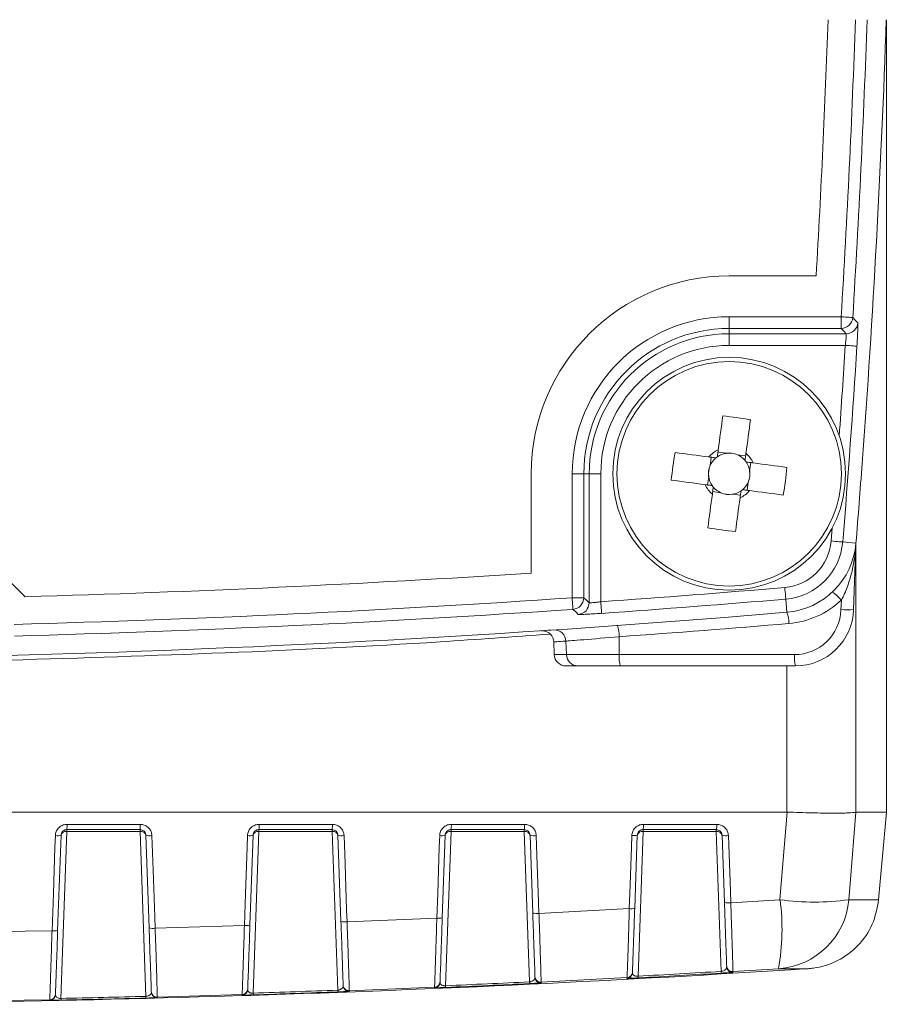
# Model space of a CAD drawing. Header units: millimetres. Extents: x 5 to 415, y 5 to 292.
# Tile 14 of 57: x 106 to 121, y 116 to 133. Entities that reach past the tile are written whole.
import ezdxf

# ---------------------------------------------------------------- set-up
doc = ezdxf.new("R2010")
doc.units = ezdxf.units.MM

msp = doc.modelspace()

# ---------------------------------------------------------------- linework, layer by layer
at = {"color": 7, "linetype": 'Continuous', "lineweight": 15}
for p, q in [((120.723, 119.667), (120.723, 133.279)), ((118.023, 128.879), (119.518, 128.879)), ((119.947, 128.176), (118.023, 128.176)), ((118.023, 127.976), (118.023, 128.176)), ((119.947, 127.976), (119.947, 128.176)), ((118.023, 127.976), (119.947, 127.976)), ((118.023, 127.884), (118.023, 127.976)), ((120.033, 127.884), (118.023, 127.884)), ((118.023, 127.685), (118.023, 127.884)), ((118.023, 127.685), (120.018, 127.685)), ((117.972, 125.831), (117.83, 125.85)), ((117.715, 125.763), (117.696, 125.621)), ((118.306, 125.787), (118.164, 125.806)), ((118.374, 125.53), (118.393, 125.672)), ((114.623, 123.773), (114.623, 125.479)), ((115.326, 125.479), (115.326, 123.349)), ((115.526, 125.479), (115.326, 125.479)), ((115.526, 123.349), (115.526, 125.479)), ((115.618, 125.479), (115.526, 125.479)), ((115.618, 125.479), (115.618, 123.264)), ((115.817, 125.479), (115.618, 125.479)), ((115.817, 123.281), (115.817, 125.479)), ((117.671, 125.429), (117.652, 125.287)), ((118.33, 125.196), (118.349, 125.338)), ((117.739, 125.172), (117.881, 125.153)), ((118.073, 125.128), (118.215, 125.109)), ((119.974, 124.308), (120.201, 124.29)), ((120.161, 123.144), (120.201, 124.285)), ((105.438, 123.855), (105.926, 123.368)), ((115.526, 123.349), (115.326, 123.349)), ((118.996, 123.327), (119.015, 123.1)), ((119.95, 123.309), (119.944, 123.144)), ((116.134, 122.68), (116.135, 122.372)), ((115.008, 122.59), (115.016, 122.372)), ((115.219, 122.604), (115.227, 122.372)), ((116.135, 122.372), (115.227, 122.372)), ((119.144, 122.372), (116.135, 122.372)), ((115.216, 122.179), (115.425, 122.179)), ((115.425, 122.179), (116.153, 122.179)), ((116.153, 122.179), (119.162, 122.179)), ((80.031, 119.667), (119.015, 119.667)), ((119.015, 119.667), (119.019, 119.667)), ((120.201, 119.667), (120.201, 119.667)), ((120.723, 119.667), (120.201, 119.667)), ((120.591, 118.162), (120.723, 119.667)), ((107.905, 119.457), (106.647, 119.457)), ((111.207, 119.457), (109.948, 119.457)), ((114.508, 119.457), (113.249, 119.457)), ((117.81, 119.457), (116.551, 119.457)), ((106.486, 117.633), (106.544, 119.269)), ((106.543, 116.467), (106.644, 119.337)), ((106.644, 119.366), (107.902, 119.366)), ((106.644, 119.366), (106.644, 119.337)), ((106.644, 119.337), (107.902, 119.337)), ((107.902, 119.337), (107.902, 119.366)), ((107.902, 119.337), (108.001, 116.502)), ((108.002, 119.269), (108.057, 117.677)), ((109.79, 117.724), (109.844, 119.269)), ((109.847, 116.557), (109.944, 119.337)), ((109.944, 119.366), (111.202, 119.366)), ((109.944, 119.366), (109.944, 119.337)), ((109.944, 119.337), (111.202, 119.337)), ((111.202, 119.337), (111.202, 119.366)), ((111.202, 119.337), (111.297, 116.609)), ((111.302, 119.269), (111.353, 117.788)), ((113.094, 117.852), (113.144, 119.269)), ((113.151, 116.685), (113.244, 119.337)), ((113.244, 119.366), (114.502, 119.366)), ((113.244, 119.366), (113.244, 119.337)), ((113.244, 119.337), (114.502, 119.337)), ((114.502, 119.337), (114.502, 119.366)), ((114.502, 119.337), (114.592, 116.752)), ((114.602, 119.269), (114.648, 117.934)), ((116.4, 118.015), (116.444, 119.269)), ((116.457, 116.849), (116.544, 119.337)), ((116.544, 119.366), (117.802, 119.366)), ((116.544, 119.366), (116.544, 119.337)), ((116.544, 119.337), (117.802, 119.337)), ((117.802, 119.366), (117.802, 119.337)), ((117.802, 119.337), (117.886, 116.931)), ((117.902, 119.269), (117.942, 118.115)), ((118.896, 118.162), (118.05, 118.11)), ((116.307, 118.009), (114.755, 117.928)), ((109.694, 117.719), (108.161, 117.672)), ((113, 117.846), (111.458, 117.782)), ((106.389, 117.628), (99.523, 117.553)), ((118.086, 116.929), (118.871, 116.978)), ((114.791, 116.746), (116.267, 116.824)), ((111.495, 116.599), (112.96, 116.66)), ((99.523, 116.366), (106.35, 116.441)), ((108.198, 116.487), (109.655, 116.532))]:
    msp.add_line(p, q, dxfattribs=at)
at = {"color": 8, "linetype": 'Continuous', "lineweight": 15}
for p, q in [((119.793, 124.548), (119.775, 124.325)), ((120.201, 119.667), (120.201, 124.274)), ((115.227, 122.372), (115.016, 122.372)), ((119.015, 122.179), (119.015, 119.667))]:
    msp.add_line(p, q, dxfattribs=at)
at = {"color": 7, "linetype": 'Continuous', "lineweight": 15, "flags": 128}
for points in [[(119.947, 128.176), (119.985, 128.174), (120.022, 128.172), (120.056, 128.17), (120.086, 128.168), (120.111, 128.166), (120.13, 128.165), (120.141, 128.164), (120.146, 128.164)], [(120.233, 128.072), (120.223, 128.083), (120.183, 128.124), (120.146, 128.164)], [(119.947, 127.976), (119.99, 127.93), (120.033, 127.884)], [(120.218, 127.672), (120.213, 127.672), (120.201, 127.673), (120.182, 127.674), (120.157, 127.676), (120.127, 127.678), (120.093, 127.68), (120.056, 127.682), (120.018, 127.685)], [(117.913, 126.473), (117.904, 126.402), (117.894, 126.33), (117.885, 126.258), (117.875, 126.185), (117.865, 126.112), (117.855, 126.039), (117.845, 125.965), (117.836, 125.891)], [(118.311, 125.828), (118.321, 125.902), (118.331, 125.975), (118.341, 126.049), (118.351, 126.122), (118.36, 126.194), (118.37, 126.266), (118.38, 126.338), (118.389, 126.409)], [(117.674, 125.768), (117.6, 125.778), (117.527, 125.788), (117.453, 125.798), (117.38, 125.807), (117.308, 125.817), (117.236, 125.827), (117.164, 125.836), (117.093, 125.846)], [(119.016, 125.589), (118.945, 125.598), (118.873, 125.608), (118.801, 125.617), (118.728, 125.627), (118.655, 125.637), (118.582, 125.647), (118.509, 125.657), (118.435, 125.666)], [(117.029, 125.37), (117.1, 125.361), (117.172, 125.351), (117.244, 125.341), (117.317, 125.332), (117.39, 125.322), (117.463, 125.312), (117.537, 125.302), (117.611, 125.292)], [(118.371, 125.191), (118.445, 125.181), (118.518, 125.171), (118.592, 125.161), (118.665, 125.151), (118.737, 125.142), (118.809, 125.132), (118.881, 125.122), (118.952, 125.113)], [(117.734, 125.131), (117.724, 125.057), (117.714, 124.984), (117.704, 124.91), (117.695, 124.837), (117.685, 124.765), (117.675, 124.693), (117.666, 124.621), (117.656, 124.55)], [(118.132, 124.486), (118.141, 124.557), (118.151, 124.629), (118.161, 124.701), (118.17, 124.774), (118.18, 124.847), (118.19, 124.92), (118.2, 124.993), (118.21, 125.067)], [(119.974, 124.308), (119.969, 124.309), (119.957, 124.31), (119.939, 124.311), (119.914, 124.313), (119.884, 124.316), (119.85, 124.318), (119.813, 124.321), (119.775, 124.325)], [(118.996, 123.327), (118.995, 123.332), (118.994, 123.343), (118.993, 123.362), (118.99, 123.387), (118.988, 123.417), (118.985, 123.451), (118.982, 123.488), (118.979, 123.526)], [(115.339, 123.15), (115.339, 123.155), (115.338, 123.167), (115.337, 123.185), (115.335, 123.21), (115.333, 123.24), (115.331, 123.274), (115.328, 123.311), (115.326, 123.349)], [(115.618, 123.264), (115.572, 123.306), (115.526, 123.349)], [(115.339, 123.15), (115.35, 123.14), (115.392, 123.101), (115.431, 123.064)], [(115.832, 123.082), (115.831, 123.087), (115.83, 123.098), (115.829, 123.117), (115.827, 123.142), (115.825, 123.172), (115.823, 123.206), (115.82, 123.243), (115.817, 123.281)], [(119.019, 119.667), (118.919, 118.439), (118.896, 118.162)], [(120.079, 118.162), (120.101, 118.439), (120.201, 119.667)], [(106.447, 119.264), (106.44, 119.065), (106.412, 118.268), (106.389, 117.628)], [(108.161, 117.672), (108.154, 117.871), (108.126, 118.668), (108.105, 119.264)], [(109.748, 119.264), (109.741, 119.065), (109.713, 118.268), (109.694, 117.719)], [(111.458, 117.782), (111.451, 117.982), (111.424, 118.778), (111.407, 119.264)], [(113.05, 119.264), (113.043, 119.065), (113.015, 118.268), (113, 117.846)], [(114.755, 117.928), (114.748, 118.127), (114.72, 118.924), (114.708, 119.264)], [(116.351, 119.264), (116.344, 119.065), (116.316, 118.268), (116.307, 118.009)], [(118.05, 118.11), (118.043, 118.309), (118.015, 119.105), (118.009, 119.264)]]:
    msp.add_lwpolyline(points, dxfattribs=at)
at = {"color": 8, "linetype": 'Continuous', "lineweight": 15, "flags": 128}
msp.add_lwpolyline([(108.198, 116.479), (108.179, 116.48), (108.164, 116.484)], dxfattribs=at)
at = {"color": 7, "linetype": 'Continuous', "lineweight": 15}
for radius in [2, 1.928]:
    msp.add_circle((118.023, 125.479), radius, dxfattribs=at)
for centre, radius, start, end in [((-74.658, 140.102), 194.5, 356.69214, 357.98971), ((-74.658, 140.102), 194.97, 356.49315, 357.99456), ((-74.658, 140.102), 195.17, 356.49315, 357.99662), ((-74.658, 140.102), 195.5, 355.76275, 358), ((118.023, 125.479), 3.4, 90, 180), ((118.023, 125.479), 2.697, 90, 180), ((119.946, 128.176), 0.2, 270.0424, 356.4504), ((120.033, 128.085), 0.2, 270.0423, 356.4257), ((118.023, 125.479), 2.497, 90, 180), ((118.023, 125.479), 2.405, 90, 180), ((118.023, 125.479), 2.205, 90, 180), ((-74.658, 140.102), 195.272, 355.36077, 356.35026), ((117.213, 119.429), 7.078, 80.4392, 84.3254), ((124.072, 124.67), 7.078, 170.4391, 174.3256), ((118.023, 125.479), 0.453, 114.4102, 140.3545), ((118.023, 125.479), 0.355, 129.92, 156.5502), ((118.023, 125.479), 0.355, 124.8447, 129.92), ((118.023, 125.479), 0.355, 98.2145, 124.8447), ((118.023, 125.479), 0.356, 66.5502, 98.2145), ((118.023, 125.479), 0.356, 39.92, 66.5502), ((118.023, 125.479), 0.355, 34.8447, 39.92), ((118.023, 125.479), 0.453, 24.4102, 50.3545), ((118.023, 125.479), 0.356, 8.2145, 34.8447), ((118.023, 125.479), 0.355, 156.5502, 188.2145), ((118.023, 125.479), 0.356, 336.5502, 8.2145), ((111.972, 126.289), 7.079, 350.4394, 354.3252), ((-74.658, 140.102), 195.5, 355.36077, 355.76275), ((118.023, 125.479), 0.355, 188.2145, 214.8447), ((118.023, 125.479), 0.356, 309.92, 336.5502), ((118.023, 125.479), 0.453, 204.4102, 230.3545), ((118.023, 125.479), 0.355, 214.8447, 219.92), ((118.023, 125.479), 0.355, 219.92, 246.5502), ((118.023, 125.479), 0.356, 278.2145, 304.8447), ((118.023, 125.479), 0.453, 294.4102, 320.3545), ((118.023, 125.479), 0.356, 304.8447, 309.92), ((118.023, 125.479), 0.356, 246.5502, 278.2145), ((118.832, 131.53), 7.078, 260.4393, 264.3254), ((118.905, 124.395), 0.872, 274.8195, 355.3608), ((118.905, 124.395), 1.072, 274.8195, 355.3608), ((118.905, 124.395), 1.3, 274.8195, 355.3608), ((120.333, 124.279), 0.133, 175.383, 179.2567), ((99.523, 354.279), 231, 271.58838, 273.74798), ((99.523, 354.279), 231.572, 274.03502, 274.81953), ((99.523, 354.279), 231.47, 271.53827, 273.91477), ((115.325, 123.35), 0.2, 273.9578, 359.9571), ((99.523, 354.279), 231.772, 274.03502, 274.81953), ((118.923, 124.402), 1.5, 274.8195, 313.1963), ((119.468, 122.929), 0.613, 38.2842, 57.7688), ((99.523, 354.279), 231.67, 271.53827, 273.91477), ((115.417, 123.264), 0.2, 273.9785, 359.9571), ((119.144, 123.172), 0.8, 270, 358), ((119.162, 123.179), 1, 270, 358), ((120.053, 124.613), 1.472, 265.7673, 274.2327), ((99.523, 354.279), 232, 271.50317, 274.55369), ((99.523, 354.279), 232, 274.55369, 274.81953), ((118.497, 122.908), 0.552, 359.9047, 20.2769), ((115.02, 122.598), 0.199, 1.7509, 93.5094), ((115.581, 122.688), 0.553, 359.2024, 19.5082), ((99.54, 354.286), 232.2, 274.09816, 274.81953), ((114.808, 122.583), 0.2, 2.0161, 86.7013), ((115.216, 122.379), 0.2, 182, 270), ((115.426, 122.378), 0.199, 181.6835, 269.7092), ((116.695, 122.326), 0.562, 175.2306, 195.0841), ((119.705, 122.326), 0.562, 175.23, 195.0835), ((105.925, 119.436), 0.722, 354.4555, 1.706), ((107.291, 119.436), 0.615, 353.479, 2.0035), ((109.453, 119.436), 0.496, 351.9012, 2.4834), ((110.764, 119.436), 0.443, 350.9335, 2.7749), ((112.871, 119.436), 0.379, 349.367, 3.244), ((114.161, 119.436), 0.348, 348.4072, 3.5287), ((116.244, 119.436), 0.307, 346.8509, 3.9888), ((117.523, 119.436), 0.287, 345.9072, 4.2591), ((106.48, 119.547), 0.285, 263.2787, 282.8908), ((106.63, 119.249), 0.0884, 81.0054, 166.8449), ((107.915, 119.249), 0.0884, 13.1545, 98.9952), ((108.068, 119.565), 0.303, 257.2598, 276.9665), ((109.781, 119.543), 0.281, 263.3253, 282.9357), ((109.93, 119.249), 0.0884, 81.0056, 166.8446), ((111.215, 119.249), 0.0884, 13.1545, 98.9947), ((111.369, 119.569), 0.307, 257.2796, 277.0244), ((113.081, 119.539), 0.277, 263.3724, 282.9826), ((113.23, 119.249), 0.0884, 81.0056, 166.8446), ((114.515, 119.249), 0.0884, 13.1545, 98.9947), ((114.67, 119.572), 0.31, 257.2979, 277.0819), ((116.382, 119.535), 0.272, 263.4147, 283.0374), ((116.53, 119.249), 0.0884, 81.0064, 166.8444), ((117.815, 119.249), 0.0884, 13.155, 98.9943), ((117.97, 119.575), 0.314, 257.3109, 277.1426), ((118.011, 118.421), 0.314, 257.3129, 277.1417), ((115.135, 117.65), 3.796, 349.8064, 7.7559), ((118.786, 118.273), 1.298, 273.7632, 355.0953), ((119.487, 122.499), 4.377, 262.2356, 277.7644), ((114.716, 118.236), 0.31, 257.3002, 277.0808), ((116.338, 118.28), 0.273, 263.4185, 283.0326), ((109.727, 117.998), 0.281, 263.3258, 282.9338), ((111.421, 118.087), 0.307, 257.2828, 277.0225), ((113.032, 118.121), 0.277, 263.3704, 282.9834), ((106.423, 117.911), 0.285, 263.2802, 282.8891), ((108.124, 117.973), 0.303, 257.263, 276.9647), ((100.218, 416.366), 300, 270, 273.66188), ((116.262, 116.924), 0.1, 273.1665, 357.9982), ((116.261, 116.91), 0.1, 273.1162, 358.001), ((117.964, 116.932), 0.0781, 180.6302, 202.577), ((118.08, 117.029), 0.1, 182.0007, 273.5119), ((118.08, 117.015), 0.1, 181.9979, 243.2082), ((112.956, 116.76), 0.1, 272.5367, 357.9993), ((112.956, 116.748), 0.1, 272.4842, 357.9999), ((114.685, 116.753), 0.0935, 180.3935, 198.5881), ((114.786, 116.846), 0.1, 182.0004, 272.8861), ((114.787, 116.833), 0.1, 182.0012, 238.4593), ((116.541, 116.85), 0.084, 180.5178, 200.8555), ((106.348, 116.54), 0.1, 271.2776, 358.0002), ((108.195, 116.587), 0.1, 182.0007, 271.629), ((108.196, 116.579), 0.1, 182.0017, 251.2827), ((109.651, 116.622), 0.1, 271.8505, 357.9998), ((109.651, 116.632), 0.1, 271.9092, 357.9985), ((109.982, 116.558), 0.135, 180.1643, 192.6747), ((111.415, 116.609), 0.119, 180.2218, 194.5009), ((111.491, 116.699), 0.1, 181.9994, 272.2593), ((111.492, 116.688), 0.1, 182, 245.3731), ((113.254, 116.685), 0.103, 180.3064, 196.8137), ((106.348, 116.534), 0.1, 271.2179, 358.0003), ((106.744, 116.467), 0.201, 180.0759, 188.4687), ((108.166, 116.503), 0.165, 180.1117, 190.3291)]:
    msp.add_arc(centre, radius, start, end, dxfattribs=at)
at = {"color": 8, "linetype": 'Continuous', "lineweight": 15}
for centre, radius, start, end in [((-74.658, 140.102), 195.072, 355.89335, 356.35026), ((118.08, 117.015), 0.1, 243.2102, 273.4635), ((114.787, 116.833), 0.1, 238.4736, 272.8219), ((111.492, 116.688), 0.1, 245.3687, 272.2067)]:
    msp.add_arc(centre, radius, start, end, dxfattribs=at)
at = {"color": 7, "linetype": 'Continuous', "lineweight": 15}
for centre, major_axis, start_param, end_param in [((118.028, 125.523), (0.042, 0.311), 5.965618, 6.600753), ((117.979, 125.485), (0.311, -0.042), 2.824025, 3.45916), ((118.066, 125.474), (0.311, -0.042), 5.965618, 6.600753), ((118.017, 125.436), (0.042, 0.311), 2.824025, 3.45916)]:
    msp.add_ellipse(centre, major_axis=major_axis, ratio=0.990116, start_param=start_param, end_param=end_param, dxfattribs=at)
for points, knots in [([(120.233, 128.072), (120.233, 128.07), (120.235, 128.064), (120.235, 128.017), (120.232, 127.927), (120.226, 127.807), (120.22, 127.717), (120.218, 127.672)], [0, 0, 0, 0, 0.126555, 0.344326, 0.562578, 0.781273, 1, 1, 1, 1]), ([(120.018, 127.685), (120.021, 127.707), (120.026, 127.752), (120.032, 127.812), (120.035, 127.857), (120.035, 127.88), (120.034, 127.883), (120.033, 127.884)], [0, 0, 0, 0, 0.219308, 0.438112, 0.656117, 0.873559, 1, 1, 1, 1]), ([(117.836, 125.891), (117.835, 125.887), (117.831, 125.86), (117.826, 125.821), (117.821, 125.784), (117.819, 125.771)], [0, 0, 0, 0, 0.1174505, 0.7094635, 1, 1, 1, 1]), ([(117.794, 125.752), (117.782, 125.754), (117.745, 125.759), (117.706, 125.764), (117.679, 125.768), (117.674, 125.768)], [0, 0, 0, 0, 0.290536, 0.882549, 1, 1, 1, 1]), ([(118.295, 125.708), (118.297, 125.72), (118.302, 125.757), (118.307, 125.796), (118.311, 125.823), (118.311, 125.828)], [0, 0, 0, 0, 0.290536, 0.882549, 1, 1, 1, 1]), ([(118.435, 125.666), (118.43, 125.667), (118.403, 125.671), (118.364, 125.676), (118.327, 125.681), (118.314, 125.683)], [0, 0, 0, 0, 0.117451, 0.709464, 1, 1, 1, 1]), ([(117.611, 125.292), (117.615, 125.292), (117.642, 125.288), (117.681, 125.283), (117.718, 125.278), (117.731, 125.276)], [0, 0, 0, 0, 0.11745, 0.709464, 1, 1, 1, 1]), ([(117.75, 125.251), (117.748, 125.239), (117.743, 125.201), (117.738, 125.162), (117.734, 125.135), (117.734, 125.131)], [0, 0, 0, 0, 0.290536, 0.882549, 1, 1, 1, 1]), ([(118.21, 125.067), (118.21, 125.072), (118.214, 125.099), (118.219, 125.138), (118.224, 125.175), (118.226, 125.188)], [0, 0, 0, 0, 0.117451, 0.709464, 1, 1, 1, 1]), ([(118.251, 125.207), (118.263, 125.205), (118.301, 125.2), (118.34, 125.195), (118.367, 125.191), (118.371, 125.191)], [0, 0, 0, 0, 0.290536, 0.88255, 1, 1, 1, 1]), ([(119.95, 123.309), (119.99, 123.384), (120.025, 123.463), (120.084, 123.623), (120.108, 123.704), (120.148, 123.868), (120.164, 123.951), (120.182, 124.075), (120.187, 124.117), (120.193, 124.179), (120.195, 124.2), (120.197, 124.231), (120.198, 124.241), (120.2, 124.261), (120.2, 124.272), (120.201, 124.281)], [0, 0, 0, 0, 0.25, 0.25, 0.5, 0.5, 0.75, 0.75, 0.875, 0.875, 0.9375, 0.9375, 0.96875, 0.96875, 1, 1, 1, 1]), ([(120.201, 124.281), (120.201, 124.282), (120.201, 124.283), (120.201, 124.284), (120.201, 124.285), (120.201, 124.285), (120.201, 124.285), (120.201, 124.285), (120.201, 124.285), (120.201, 124.285)], [0, 0, 0, 0, 0.000004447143, 0.000004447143, 0.000004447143, 0.000006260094, 0.000006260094, 0.000006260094, 0.000007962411, 0.000007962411, 0.000007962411, 0.000007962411]), ([(115.817, 123.281), (115.804, 123.279), (115.769, 123.275), (115.714, 123.268), (115.662, 123.263), (115.626, 123.261), (115.62, 123.263), (115.618, 123.264)], [0, 0, 0, 0, 0.129796, 0.348236, 0.565737, 0.782869, 1, 1, 1, 1]), ([(115.832, 123.082), (115.805, 123.08), (115.734, 123.075), (115.623, 123.069), (115.52, 123.064), (115.448, 123.062), (115.437, 123.063), (115.431, 123.064)], [0, 0, 0, 0, 0.129287, 0.347307, 0.564925, 0.782484, 1, 1, 1, 1]), ([(105.665, 122.278), (108.132, 122.355), (111.23, 122.452), (114.313, 122.68), (114.942, 122.726)], [0, 0, 0, 0, 0.796053, 1, 1, 1, 1]), ([(115.219, 122.604), (115.252, 122.607), (115.361, 122.616), (115.693, 122.643), (115.907, 122.661), (116.134, 122.68)], [0, 0, 0, 0, 0.5, 0.5, 1, 1, 1, 1]), ([(119.019, 119.667), (119.163, 119.663), (119.451, 119.653), (119.819, 119.649), (120.085, 119.652), (120.182, 119.661), (120.199, 119.667), (120.201, 119.667)], [0, 0, 0, 0, 0.240848, 0.481705, 0.722379, 0.963026, 1, 1, 1, 1]), ([(106.447, 119.264), (106.448, 119.277), (106.451, 119.312), (106.474, 119.366), (106.52, 119.416), (106.579, 119.451), (106.624, 119.455), (106.647, 119.457)], [0, 0, 0, 0, 0.125692, 0.344664, 0.563093, 0.781539, 1, 1, 1, 1]), ([(107.905, 119.457), (107.917, 119.457), (107.952, 119.455), (108.007, 119.434), (108.059, 119.39), (108.096, 119.332), (108.102, 119.287), (108.105, 119.264)], [0, 0, 0, 0, 0.117587, 0.33782, 0.558592, 0.779304, 1, 1, 1, 1]), ([(109.748, 119.264), (109.749, 119.277), (109.753, 119.312), (109.776, 119.366), (109.821, 119.416), (109.881, 119.451), (109.926, 119.455), (109.948, 119.457)], [0, 0, 0, 0, 0.1260919, 0.3447314, 0.5630042, 0.7814971, 1, 1, 1, 1]), ([(111.207, 119.457), (111.219, 119.457), (111.253, 119.455), (111.308, 119.434), (111.361, 119.391), (111.398, 119.332), (111.404, 119.287), (111.407, 119.264)], [0, 0, 0, 0, 0.1171588, 0.3377347, 0.5586737, 0.7793423, 1, 1, 1, 1]), ([(113.05, 119.264), (113.051, 119.277), (113.054, 119.312), (113.077, 119.366), (113.123, 119.416), (113.182, 119.451), (113.227, 119.455), (113.249, 119.457)], [0, 0, 0, 0, 0.126349, 0.344654, 0.562808, 0.781406, 1, 1, 1, 1]), ([(114.508, 119.457), (114.52, 119.457), (114.555, 119.455), (114.609, 119.434), (114.662, 119.391), (114.699, 119.332), (114.705, 119.287), (114.708, 119.264)], [0, 0, 0, 0, 0.116859, 0.33779, 0.558861, 0.779431, 1, 1, 1, 1]), ([(116.351, 119.264), (116.352, 119.277), (116.355, 119.312), (116.379, 119.366), (116.424, 119.416), (116.484, 119.451), (116.528, 119.455), (116.551, 119.457)], [0, 0, 0, 0, 0.126465, 0.344427, 0.562498, 0.781256, 1, 1, 1, 1]), ([(117.81, 119.457), (117.821, 119.457), (117.856, 119.455), (117.911, 119.434), (117.964, 119.391), (118, 119.332), (118.006, 119.287), (118.009, 119.264)], [0, 0, 0, 0, 0.116684, 0.337982, 0.559159, 0.779575, 1, 1, 1, 1]), ([(106.644, 119.366), (106.632, 119.365), (106.61, 119.363), (106.58, 119.345), (106.557, 119.32), (106.546, 119.293), (106.544, 119.276), (106.544, 119.269)], [0, 0, 0, 0, 0.2177, 0.435407, 0.6537, 0.873466, 1, 1, 1, 1]), ([(108.002, 119.269), (108, 119.281), (107.997, 119.303), (107.979, 119.333), (107.952, 119.354), (107.925, 119.365), (107.908, 119.366), (107.902, 119.366)], [0, 0, 0, 0, 0.22142, 0.442885, 0.663808, 0.883225, 1, 1, 1, 1]), ([(109.944, 119.366), (109.932, 119.365), (109.91, 119.363), (109.88, 119.345), (109.857, 119.32), (109.846, 119.293), (109.844, 119.276), (109.844, 119.269)], [0, 0, 0, 0, 0.218037, 0.435798, 0.653782, 0.87307, 1, 1, 1, 1]), ([(111.302, 119.269), (111.3, 119.281), (111.297, 119.303), (111.279, 119.333), (111.252, 119.354), (111.225, 119.365), (111.208, 119.366), (111.202, 119.366)], [0, 0, 0, 0, 0.221092, 0.442504, 0.663753, 0.883657, 1, 1, 1, 1]), ([(113.244, 119.366), (113.232, 119.365), (113.21, 119.363), (113.18, 119.346), (113.157, 119.32), (113.146, 119.293), (113.144, 119.276), (113.144, 119.269)], [0, 0, 0, 0, 0.218486, 0.436399, 0.654093, 0.872849, 1, 1, 1, 1]), ([(114.602, 119.269), (114.6, 119.281), (114.597, 119.303), (114.579, 119.333), (114.552, 119.354), (114.525, 119.365), (114.508, 119.366), (114.502, 119.366)], [0, 0, 0, 0, 0.220651, 0.44192, 0.663471, 0.883922, 1, 1, 1, 1]), ([(116.544, 119.366), (116.532, 119.365), (116.51, 119.363), (116.48, 119.346), (116.457, 119.32), (116.446, 119.293), (116.444, 119.276), (116.444, 119.269)], [0, 0, 0, 0, 0.219053, 0.437205, 0.654636, 0.87281, 1, 1, 1, 1]), ([(117.902, 119.269), (117.9, 119.281), (117.897, 119.303), (117.879, 119.333), (117.852, 119.354), (117.825, 119.365), (117.808, 119.366), (117.802, 119.366)], [0, 0, 0, 0, 0.220098, 0.441136, 0.662976, 0.884028, 1, 1, 1, 1]), ([(117.942, 118.115), (117.944, 118.066), (117.95, 117.884), (117.96, 117.583), (117.971, 117.276), (117.978, 117.067), (117.979, 117.04), (117.98, 117.026)], [0, 0, 0, 0, 0.084272, 0.312485, 0.541329, 0.770674, 1, 1, 1, 1]), ([(118.086, 116.929), (118.086, 116.944), (118.087, 116.975), (118.081, 117.201), (118.07, 117.533), (118.059, 117.859), (118.052, 118.057), (118.05, 118.11)], [0, 0, 0, 0, 0.229277, 0.45861, 0.687471, 0.915717, 1, 1, 1, 1]), ([(119.378, 116.978), (119.409, 116.981), (119.584, 116.996), (119.898, 117.096), (120.252, 117.361), (120.51, 117.73), (120.564, 118.018), (120.591, 118.162)], [0, 0, 0, 0, 0.049958, 0.287614, 0.525127, 0.762562, 1, 1, 1, 1]), ([(120.591, 118.162), (120.529, 118.162), (120.409, 118.162), (120.187, 118.162), (120.079, 118.162)], [0, 0, 0, 0, 0.509421, 1, 1, 1, 1]), ([(114.648, 117.934), (114.65, 117.884), (114.656, 117.701), (114.667, 117.399), (114.678, 117.093), (114.685, 116.884), (114.686, 116.856), (114.686, 116.843)], [0, 0, 0, 0, 0.085555, 0.313695, 0.542265, 0.771139, 1, 1, 1, 1]), ([(114.791, 116.746), (114.791, 116.761), (114.792, 116.791), (114.785, 117.017), (114.775, 117.349), (114.764, 117.676), (114.757, 117.874), (114.755, 117.928)], [0, 0, 0, 0, 0.2288296, 0.4576921, 0.6862725, 0.9144354, 1, 1, 1, 1]), ([(116.307, 118.009), (116.303, 117.865), (116.295, 117.577), (116.283, 117.209), (116.274, 116.945), (116.269, 116.835), (116.268, 116.826), (116.267, 116.824)], [0, 0, 0, 0, 0.228209, 0.456514, 0.683989, 0.910962, 1, 1, 1, 1]), ([(116.362, 116.92), (116.362, 116.922), (116.362, 116.931), (116.365, 117.032), (116.374, 117.275), (116.386, 117.615), (116.395, 117.882), (116.4, 118.015)], [0, 0, 0, 0, 0.089049, 0.316012, 0.543451, 0.771744, 1, 1, 1, 1]), ([(109.694, 117.719), (109.69, 117.575), (109.681, 117.286), (109.669, 116.917), (109.66, 116.653), (109.656, 116.543), (109.655, 116.535), (109.655, 116.532)], [0, 0, 0, 0, 0.227948, 0.45595, 0.683493, 0.910663, 1, 1, 1, 1]), ([(109.751, 116.629), (109.751, 116.631), (109.752, 116.639), (109.755, 116.74), (109.764, 116.984), (109.776, 117.324), (109.785, 117.591), (109.79, 117.724)], [0, 0, 0, 0, 0.089338, 0.316494, 0.544019, 0.772019, 1, 1, 1, 1]), ([(111.353, 117.788), (111.355, 117.737), (111.362, 117.553), (111.372, 117.25), (111.383, 116.945), (111.39, 116.736), (111.391, 116.709), (111.391, 116.695)], [0, 0, 0, 0, 0.0868167, 0.3148465, 0.5431347, 0.7715702, 1, 1, 1, 1]), ([(111.495, 116.599), (111.495, 116.614), (111.495, 116.643), (111.489, 116.869), (111.478, 117.2), (111.467, 117.528), (111.46, 117.727), (111.458, 117.782)], [0, 0, 0, 0, 0.228412, 0.456839, 0.685132, 0.913176, 1, 1, 1, 1]), ([(113, 117.846), (112.996, 117.702), (112.987, 117.413), (112.975, 117.045), (112.966, 116.781), (112.962, 116.671), (112.961, 116.662), (112.96, 116.66)], [0, 0, 0, 0, 0.2280851, 0.456244, 0.6837694, 0.9108537, 1, 1, 1, 1]), ([(113.056, 116.756), (113.056, 116.759), (113.056, 116.767), (113.06, 116.868), (113.068, 117.112), (113.08, 117.452), (113.089, 117.718), (113.094, 117.852)], [0, 0, 0, 0, 0.0891512, 0.3162228, 0.5437226, 0.7718755, 1, 1, 1, 1]), ([(106.389, 117.628), (106.385, 117.483), (106.376, 117.194), (106.364, 116.826), (106.355, 116.561), (106.351, 116.452), (106.351, 116.443), (106.35, 116.441)], [0, 0, 0, 0, 0.2277997, 0.4556355, 0.6831657, 0.9103961, 1, 1, 1, 1]), ([(106.448, 116.537), (106.448, 116.539), (106.449, 116.547), (106.452, 116.648), (106.461, 116.892), (106.473, 117.233), (106.482, 117.499), (106.486, 117.633)], [0, 0, 0, 0, 0.089602, 0.316819, 0.544336, 0.772175, 1, 1, 1, 1]), ([(108.057, 117.677), (108.059, 117.626), (108.065, 117.441), (108.076, 117.138), (108.087, 116.832), (108.094, 116.625), (108.095, 116.597), (108.095, 116.584)], [0, 0, 0, 0, 0.088053, 0.315937, 0.543937, 0.771969, 1, 1, 1, 1]), ([(108.198, 116.487), (108.198, 116.502), (108.198, 116.531), (108.191, 116.757), (108.181, 117.087), (108.17, 117.416), (108.163, 117.616), (108.161, 117.672)], [0, 0, 0, 0, 0.228024, 0.45605, 0.684051, 0.911943, 1, 1, 1, 1]), ([(116.361, 116.906), (116.362, 116.896), (116.365, 116.88), (116.384, 116.861), (116.405, 116.852), (116.423, 116.849), (116.436, 116.848), (116.447, 116.848), (116.454, 116.849), (116.457, 116.849)], [0, 0, 0, 0, 0.396546, 0.63484, 0.795253, 0.868884, 0.907968, 0.969627, 1, 1, 1, 1]), ([(117.886, 116.931), (117.646, 116.917), (117.17, 116.889), (116.694, 116.862), (116.457, 116.849)], [0, 0, 0, 0, 0.502469, 1, 1, 1, 1]), ([(116.462, 116.82), (116.699, 116.833), (117.176, 116.86), (117.652, 116.888), (117.892, 116.902)], [0, 0, 0, 0, 0.497532, 1, 1, 1, 1]), ([(117.886, 116.931), (117.891, 116.932), (117.901, 116.934), (117.919, 116.939), (117.941, 116.948), (117.965, 116.967), (117.979, 116.989), (117.98, 117.005), (117.98, 117.012)], [0, 0, 0, 0, 0.067208, 0.110091, 0.236068, 0.449193, 0.77298, 1, 1, 1, 1]), ([(118.086, 116.915), (118.085, 116.915), (118.082, 116.915), (118.05, 116.912), (118, 116.909), (117.946, 116.906), (117.91, 116.903), (117.892, 116.902)], [0, 0, 0, 0, 0.201172, 0.496781, 0.710147, 0.854636, 1, 1, 1, 1]), ([(118.086, 116.915), (118.086, 116.915), (118.086, 116.917), (118.086, 116.921), (118.086, 116.926), (118.086, 116.929)], [0, 0, 0, 0, 0.062234, 0.311174, 1, 1, 1, 1]), ([(118.871, 116.978), (118.977, 116.978), (119.192, 116.978), (119.332, 116.978), (119.378, 116.978), (119.378, 116.978)], [0, 0, 0, 0, 0.492944, 0.999993, 1, 1, 1, 1]), ([(113.151, 116.685), (113.149, 116.685), (113.141, 116.684), (113.131, 116.684), (113.118, 116.685), (113.1, 116.689), (113.079, 116.698), (113.059, 116.717), (113.057, 116.734), (113.055, 116.744)], [0, 0, 0, 0, 0.027019, 0.088531, 0.127435, 0.201749, 0.363322, 0.603923, 1, 1, 1, 1]), ([(114.592, 116.752), (114.351, 116.74), (113.871, 116.717), (113.39, 116.696), (113.151, 116.685)], [0, 0, 0, 0, 0.501977, 1, 1, 1, 1]), ([(113.155, 116.656), (113.395, 116.666), (113.875, 116.688), (114.356, 116.711), (114.597, 116.723)], [0, 0, 0, 0, 0.498023, 1, 1, 1, 1]), ([(114.687, 116.83), (114.686, 116.823), (114.685, 116.807), (114.671, 116.785), (114.647, 116.767), (114.625, 116.758), (114.607, 116.754), (114.598, 116.753), (114.592, 116.752)], [0, 0, 0, 0, 0.238785, 0.557568, 0.766354, 0.890881, 0.934092, 1, 1, 1, 1]), ([(114.792, 116.733), (114.79, 116.733), (114.786, 116.733), (114.755, 116.731), (114.704, 116.728), (114.651, 116.725), (114.615, 116.724), (114.597, 116.723)], [0, 0, 0, 0, 0.210923, 0.501988, 0.711768, 0.855473, 1, 1, 1, 1]), ([(114.792, 116.733), (114.792, 116.733), (114.792, 116.734), (114.792, 116.738), (114.791, 116.743), (114.791, 116.746)], [0, 0, 0, 0, 0.055265, 0.2763241, 1, 1, 1, 1]), ([(116.267, 116.824), (116.267, 116.823), (116.267, 116.822), (116.267, 116.817), (116.267, 116.813), (116.267, 116.81)], [0, 0, 0, 0, 0.058015, 0.290073, 1, 1, 1, 1]), ([(116.267, 116.81), (116.27, 116.81), (116.276, 116.81), (116.319, 116.812), (116.366, 116.815), (116.415, 116.817), (116.447, 116.819), (116.462, 116.82)], [0, 0, 0, 0, 0.343134, 0.566602, 0.737651, 0.876877, 1, 1, 1, 1]), ([(108.096, 116.575), (108.095, 116.568), (108.094, 116.552), (108.079, 116.531), (108.055, 116.515), (108.033, 116.507), (108.015, 116.503), (108.006, 116.503), (108.001, 116.502)], [0, 0, 0, 0, 0.261996, 0.570486, 0.770808, 0.892567, 0.936173, 1, 1, 1, 1]), ([(109.847, 116.557), (109.845, 116.557), (109.837, 116.557), (109.827, 116.557), (109.814, 116.558), (109.796, 116.562), (109.775, 116.572), (109.755, 116.592), (109.752, 116.608), (109.751, 116.619)], [0, 0, 0, 0, 0.023676, 0.085117, 0.123776, 0.198843, 0.36156, 0.604489, 1, 1, 1, 1]), ([(111.297, 116.609), (111.054, 116.6), (110.571, 116.582), (110.088, 116.566), (109.847, 116.557)], [0, 0, 0, 0, 0.501497, 1, 1, 1, 1]), ([(109.85, 116.528), (110.091, 116.536), (110.575, 116.553), (111.058, 116.571), (111.301, 116.58)], [0, 0, 0, 0, 0.498503, 1, 1, 1, 1]), ([(111.392, 116.684), (111.391, 116.677), (111.39, 116.661), (111.375, 116.64), (111.352, 116.623), (111.329, 116.614), (111.312, 116.61), (111.303, 116.609), (111.297, 116.609)], [0, 0, 0, 0, 0.250447, 0.564134, 0.768654, 0.891773, 0.935224, 1, 1, 1, 1]), ([(111.496, 116.588), (111.494, 116.588), (111.49, 116.587), (111.458, 116.586), (111.407, 116.584), (111.355, 116.582), (111.319, 116.58), (111.301, 116.58)], [0, 0, 0, 0, 0.220546, 0.507033, 0.713305, 0.856266, 1, 1, 1, 1]), ([(111.496, 116.588), (111.496, 116.588), (111.496, 116.589), (111.496, 116.592), (111.495, 116.596), (111.495, 116.599)], [0, 0, 0, 0, 0.050713, 0.253562, 1, 1, 1, 1]), ([(112.96, 116.66), (112.96, 116.66), (112.96, 116.658), (112.96, 116.654), (112.96, 116.651), (112.96, 116.648)], [0, 0, 0, 0, 0.0525023, 0.2625102, 1, 1, 1, 1]), ([(113.155, 116.656), (113.141, 116.655), (113.109, 116.654), (113.06, 116.652), (113.013, 116.65), (112.97, 116.648), (112.964, 116.648), (112.96, 116.648)], [0, 0, 0, 0, 0.118836, 0.258553, 0.430651, 0.6564, 1, 1, 1, 1]), ([(106.35, 116.441), (106.35, 116.44), (106.35, 116.44), (106.35, 116.437), (106.35, 116.435), (106.35, 116.434)], [0, 0, 0, 0, 0.046616, 0.233078, 1, 1, 1, 1]), ([(106.546, 116.438), (106.532, 116.437), (106.501, 116.437), (106.453, 116.436), (106.404, 116.435), (106.36, 116.434), (106.354, 116.434), (106.35, 116.434)], [0, 0, 0, 0, 0.110401, 0.251088, 0.425286, 0.655647, 1, 1, 1, 1]), ([(106.543, 116.467), (106.542, 116.467), (106.535, 116.466), (106.525, 116.467), (106.512, 116.468), (106.494, 116.473), (106.472, 116.483), (106.452, 116.503), (106.449, 116.52), (106.448, 116.53)], [0, 0, 0, 0, 0.020339, 0.081783, 0.120127, 0.196019, 0.359886, 0.605139, 1, 1, 1, 1]), ([(108.001, 116.502), (107.757, 116.496), (107.272, 116.483), (106.786, 116.472), (106.543, 116.467)], [0, 0, 0, 0, 0.501025, 1, 1, 1, 1]), ([(106.546, 116.438), (106.788, 116.443), (107.274, 116.454), (107.76, 116.467), (108.003, 116.473)], [0, 0, 0, 0, 0.498975, 1, 1, 1, 1]), ([(108.198, 116.479), (108.197, 116.479), (108.193, 116.479), (108.159, 116.477), (108.109, 116.476), (108.057, 116.475), (108.021, 116.474), (108.003, 116.473)], [0, 0, 0, 0, 0.23002, 0.511903, 0.714756, 0.857018, 1, 1, 1, 1]), ([(108.198, 116.479), (108.198, 116.479), (108.198, 116.48), (108.198, 116.482), (108.198, 116.485), (108.198, 116.487)], [0, 0, 0, 0, 0.047751, 0.238754, 1, 1, 1, 1]), ([(109.655, 116.532), (109.655, 116.532), (109.655, 116.531), (109.655, 116.527), (109.654, 116.525), (109.654, 116.522)], [0, 0, 0, 0, 0.048896, 0.244482, 1, 1, 1, 1]), ([(109.85, 116.528), (109.836, 116.528), (109.804, 116.527), (109.756, 116.525), (109.708, 116.524), (109.664, 116.523), (109.658, 116.522), (109.654, 116.522)], [0, 0, 0, 0, 0.114596, 0.254801, 0.427951, 0.655996, 1, 1, 1, 1])]:
    msp.add_open_spline(points, degree=3, knots=knots, dxfattribs=at)
msp.add_open_spline([(115.008, 122.797), (114.867, 122.787), (114.797, 122.783), (114.795, 122.783)], degree=3, dxfattribs=at)
at = {"color": 8, "linetype": 'Continuous', "lineweight": 15}
msp.add_open_spline([(115.009, 122.59), (115.018, 122.591), (115.034, 122.592), (115.157, 122.6), (115.219, 122.604)], degree=3, knots=[0, 0, 0, 0, 0.494718, 1, 1, 1, 1], dxfattribs=at)

doc.saveas('drawing.dxf')
